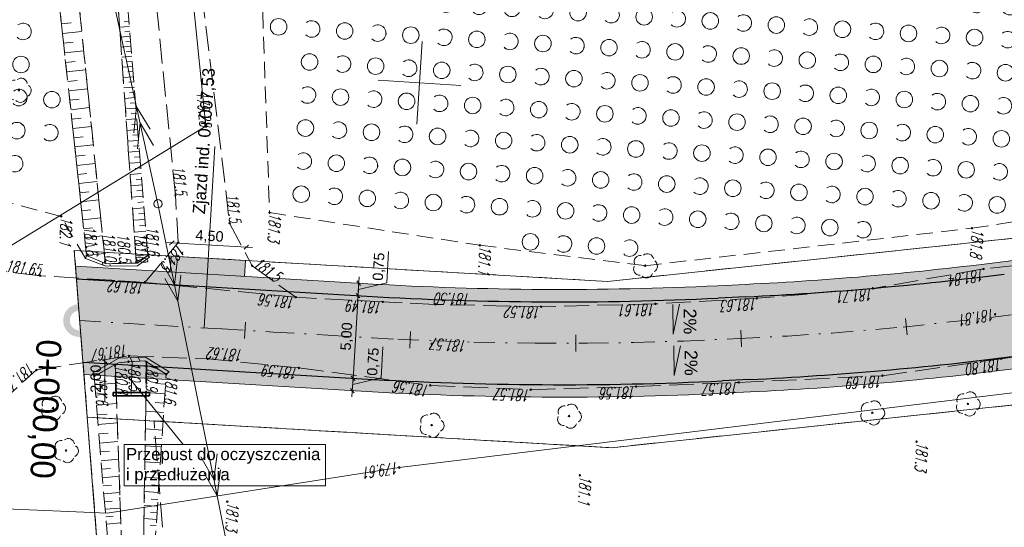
# Model space of a CAD drawing. Header units: metres. Extents: x 6615186 to 7435136, y 5685106 to 5698228.
# Tile 3 of 15: x 7414052 to 7414112, y 5685681 to 5685711. Entities that reach past the tile are written whole.
import ezdxf
from ezdxf.enums import TextEntityAlignment as Align

# ---------------------------------------------------------------- set-up
doc = ezdxf.new("R2010")
doc.units = ezdxf.units.M
for name, pattern in [('1', [0]), ('1_1', [0]), ('1_OTDN_B', [0]), ('1_OTDN_BG', [0]), ('1_OTKJ', [2, 1.5, -0.5]), ('1_OTRK', [1.75, 1.25, -0.5]), ('1_OTRKG', [1.75, 1.25, -0.5]), ('1_OTWM', [1, 0.5, -0.5]), ('1_OTZK', [1.5, 1, -0.5]), ('2_SUEP_A', [0]), ('2_SUKP', [0]), ('2_SUWP', [0]), ('3_SUEP_A', [0]), ('3_SUKP', [0]), ('3_SUWP', [0]), ('DASHDOT', [25.4, 12.7, -6.35, 0, -6.35]), ('GDE', [0]), ('GUK', [2, 1.5, -0.5])]:
    doc.linetypes.add(name, pattern=pattern)
for name, color, linetype, lineweight in [('D.O. info', 7, 'Continuous', 9), ('D.O. Kilometraż', 250, 'DASHDOT', 20), ('D.O. Kr 15x30', 1, 'Continuous', 35), ('D.O. Krawędź jezdni', 1, 'Continuous', 30), ('D.O. kresk jezdnia', 254, 'Continuous', 18), ('D.O. oś pikieta', 250, 'DASHDOT', 20), ('D.O. Pobocze', 41, 'Continuous', 15), ('EDZPD_L_0', 7, '1', 20), ('EKLPK_L_0', 92, 'GUK', 35), ('OTD_L_12', 7, 'Continuous', 18), ('OTK_L_0', 7, '1_OTKJ', 18), ('OTR_L_1', 7, '1_OTRK', 18), ('OTR_T_0', 7, 'Continuous', 18), ('OTR_T_1', 7, 'Continuous', 18), ('OTW_L_3', 7, 'Continuous', 18), ('OTZ_L_1', 7, '1_OTZK', 18), ('Podzial_sekcyjny_krzyze', 7, '1', 13), ('SUEP_L_0', 1, '3_SUEP_A', 18), ('SUP_T_2', 7, 'Continuous', 18), ('SUWP_L_0', 5, '3_SUWP', 18), ('SUWR_T_0', 5, 'Continuous', 18)]:
    doc.layers.add(name, color=color, linetype=linetype, lineweight=lineweight)
for name, color, linetype, lineweight, true_color in [('OTZ_T_0', 7, 'Continuous', 18, 0x008000), ('SUKP_L_0', 7, '3_SUKP', 18, 0x803300), ('SUKR_T_0', 7, 'Continuous', 18, 0x803300)]:
    doc.layers.add(name, color=color, linetype=linetype, lineweight=lineweight, true_color=true_color)
doc.styles.add('ARIAL', font='arial.ttf')
doc.styles.add('GeodText', font='romans.shx', dxfattribs={"width": 0.7, "oblique": 14.323945})
doc.styles.add('WOJTEK', font='arial.ttf')
doc.dimstyles.new('CDM-ME250ME', dxfattribs={"dimscale": 0.25, "dimtxt": 2.5, "dimasz": 1, "dimexe": 1.5, "dimexo": 1, "dimgap": 0.5, "dimtad": 1, "dimrnd": 0.001, "dimzin": 1, "dimtxsty": 'ARIAL', "dimblk": 'OBLIQUE', "dimcen": 2.5, "dimdle": 1.5, "dimse1": 1, "dimse2": 1, "dimclrd": 7, "dimclre": 7, "dimclrt": 7, "dimadec": 1, "dimazin": 2, "dimtfac": 1, "dimtmove": 1, "dimatfit": 3, "dimldrblk": 'DOT', "dimfxl": 2, "dimtvp": 1, "dimtolj": 1, "dimtzin": 0, "dimlwd": 13, "dimlwe": 13, "dimarcsym": 0})

# ---------------------------------------------------------------- blocks, each defined once
blk = doc.blocks.new('_OBLIQUE')
at = {"color": 0, "linetype": 'ByBlock'}
blk.add_line((-0.5, -0.5), (0.5, 0.5), dxfattribs=at)
blk = doc.blocks.new('*D264')
at = {"layer": 'D.O. info', "color": 7, "linetype": '1', "lineweight": 13}
blk.add_line((7414072.314, 5685689.462), (7414072.655, 5685695.202), dxfattribs=at)
at = {"layer": 'Defpoints', "color": 0}
for p in [(7414072.523, 5685694.834), (7414072.633, 5685694.827), (7414072.226, 5685689.843)]:
    blk.add_point(p, dxfattribs=at)
at = {"layer": 'D.O. info', "color": 7, "lineweight": 13, "xscale": 0.25, "yscale": 0.25, "zscale": 0.25}
for p, rotation in [((7414072.633, 5685694.827), 86.59271900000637), ((7414072.336, 5685689.836), 266.5927190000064)]:
    blk.add_blockref('_OBLIQUE', p, dxfattribs=dict(at, rotation=rotation))
at = {"layer": 'D.O. info', "color": 7, "insert": (7414071.985, 5685692.361), "char_height": 0.625, "attachment_point": 5, "rotation": 86.59272, "style": 'ARIAL'}
blk.add_mtext('\\A1;5,00', dxfattribs=at)
blk = doc.blocks.new('_DOT')
at = {"color": 0, "linetype": 'ByBlock'}
blk.add_line((-0.5, 0), (-1, 0), dxfattribs=at)
at = {"color": 0, "linetype": 'ByBlock', "const_width": 0.5}
blk.add_lwpolyline([(-0.25, 0, 1), (0.25, 0, 1)], format="xyb", close=True, dxfattribs=at)
blk = doc.blocks.new('*D265')
at = {"layer": 'D.O. info', "color": 7, "linetype": '1', "lineweight": 13}
for p, q in [((7414074.483, 5685697.482), (7414074.372, 5685695.607)), ((7414072.611, 5685694.453), (7414072.7, 5685695.95)), ((7414074.372, 5685695.607), (7414072.655, 5685695.202))]:
    blk.add_line(p, q, dxfattribs=at)
at = {"layer": 'Defpoints', "color": 0}
for p in [(7414072.678, 5685695.576), (7414072.732, 5685695.573), (7414072.523, 5685694.834)]:
    blk.add_point(p, dxfattribs=at)
at = {"layer": 'D.O. info', "color": 7, "lineweight": 13, "xscale": 0.25, "yscale": 0.25, "zscale": 0.25}
for p, rotation in [((7414072.678, 5685695.576), 86.59271900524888), ((7414072.633, 5685694.827), 266.5927190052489)]:
    blk.add_blockref('_OBLIQUE', p, dxfattribs=dict(at, rotation=rotation))
at = {"layer": 'D.O. info', "color": 7, "insert": (7414073.928, 5685696.574), "char_height": 0.625, "attachment_point": 5, "rotation": 86.59272, "style": 'ARIAL'}
blk.add_mtext('\\A1;0,75', dxfattribs=at)
blk = doc.blocks.new('*D266')
at = {"layer": 'D.O. info', "color": 7, "linetype": '1', "lineweight": 13}
for p, q in [((7414074.142, 5685691.742), (7414074.03, 5685689.867)), ((7414072.358, 5685690.21), (7414072.269, 5685688.713)), ((7414074.03, 5685689.867), (7414072.314, 5685689.462))]:
    blk.add_line(p, q, dxfattribs=at)
at = {"layer": 'Defpoints', "color": 0}
for p in [(7414072.336, 5685689.836), (7414072.291, 5685689.087), (7414072.291, 5685689.087)]:
    blk.add_point(p, dxfattribs=at)
at = {"layer": 'D.O. info', "color": 7, "lineweight": 13, "xscale": 0.25, "yscale": 0.25, "zscale": 0.25}
for p, rotation in [((7414072.336, 5685689.836), 86.59271900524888), ((7414072.291, 5685689.087), 266.5927190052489)]:
    blk.add_blockref('_OBLIQUE', p, dxfattribs=dict(at, rotation=rotation))
at = {"layer": 'D.O. info', "color": 7, "insert": (7414073.586, 5685690.834), "char_height": 0.625, "attachment_point": 5, "rotation": 86.59272, "style": 'ARIAL'}
blk.add_mtext('\\A1;0,75', dxfattribs=at)
blk = doc.blocks.new('*D273')
at = {"layer": 'D.O. info', "color": 7, "linetype": '1', "lineweight": 13}
blk.add_line((7414061.013, 5685698.031), (7414066.255, 5685697.728), dxfattribs=at)
at = {"layer": 'Defpoints', "color": 0}
for p in [(7414065.88, 5685697.75), (7414061.341, 5685697.208), (7414065.834, 5685696.948)]:
    blk.add_point(p, dxfattribs=at)
at = {"layer": 'D.O. info', "color": 7, "lineweight": 13, "xscale": 0.25, "yscale": 0.25, "zscale": 0.25}
for p, rotation in [((7414061.388, 5685698.009), 176.6919599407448), ((7414065.88, 5685697.75), 356.6919599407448)]:
    blk.add_blockref('_OBLIQUE', p, dxfattribs=dict(at, rotation=rotation))
at = {"layer": 'D.O. info', "color": 7, "insert": (7414063.663, 5685698.379), "char_height": 0.625, "attachment_point": 5, "rotation": 356.69196, "style": 'ARIAL'}
blk.add_mtext('\\A1;4,50', dxfattribs=at)
blk = doc.blocks.new('1_OTZK')
at = {"color": 0, "linetype": 'Continuous'}
for centre in [(-1, 1), (1, -1)]:
    blk.add_circle(centre, 0.5, dxfattribs=at)
for centre, start, end in [((1, 1), 318.59038, 221.40962), ((-1, -1), 318.70311, 221.29689)]:
    blk.add_arc(centre, 0.5, start, end, dxfattribs=at)
blk = doc.blocks.new('2_SUPS')
at = {"linetype": 'Continuous'}
blk.add_circle((0, 0), 0.0625, dxfattribs=at)
blk = doc.blocks.new('1_OTZL')
at = {"color": 0, "linetype": 'Continuous'}
blk.add_circle((0, 0), 0.045, dxfattribs=at)
for centre, start, end in [((0, 0.375), 30.14012, 149.85988), ((-0.357, 0.116), 102.14447, 221.86002), ((0.357, 0.116), 318.13998, 77.85553), ((-0.22, -0.303), 174.14818, 293.85423), ((0.22, -0.303), 246.14577, 5.85182)]:
    blk.add_arc(centre, 0.375, start, end, dxfattribs=at)
blk = doc.blocks.new('1_OTRS')
at = {"color": 0, "linetype": 'Continuous'}
blk.add_circle((0, 0), 0.045, dxfattribs=at)
blk = doc.blocks.new('1_OTRN')
at = {"color": 0, "linetype": 'Continuous'}
blk.add_circle((0, 0), 0.045, dxfattribs=at)
blk = doc.blocks.new('2_SUPP')
at = {"linetype": 'Continuous'}
blk.add_circle((0, 0), 0.25, dxfattribs=at)
blk = doc.blocks.new('300m ujazd')
at = {"layer": 'EDZPD_L_0', "color": 96, "linetype": 'GDE', "true_color": 0x008000}
for p, q in [((7414087.701, 5685395.684), (7414215.844, 5685409.323)), ((7414216.88, 5685399.378), (7414087.939, 5685385.639)), ((7414056.282, 5685387.486), (7414055.494, 5685397.546)), ((7414055.494, 5685397.546), (7414087.701, 5685395.684)), ((7414059.131, 5685351.038), (7414056.282, 5685387.486)), ((7414056.282, 5685387.486), (7414087.939, 5685385.639))]:
    blk.add_line(p, q, dxfattribs=at)
at = {"layer": 'EKLPK_L_0', "color": 96, "linetype": 'GUK', "lineweight": 15, "true_color": 0x008000}
for p, q in [((7414087.701, 5685395.684), (7414215.844, 5685409.323)), ((7414055.494, 5685397.546), (7414087.701, 5685395.684)), ((7414056.282, 5685387.486), (7414055.494, 5685397.546)), ((7414198.036, 5685397.371), (7414087.939, 5685385.639)), ((7414198.036, 5685397.371), (7414087.939, 5685385.639)), ((7414056.282, 5685387.486), (7414059.131, 5685351.038)), ((7414056.282, 5685387.486), (7414060.315, 5685387.252)), ((7414056.282, 5685387.486), (7414059.131, 5685351.038)), ((7414060.315, 5685387.252), (7414056.282, 5685387.486)), ((7414063.155, 5685350.937), (7414060.315, 5685387.252)), ((7414087.939, 5685385.639), (7414060.315, 5685387.252)), ((7414060.315, 5685387.252), (7414087.939, 5685385.639))]:
    blk.add_line(p, q, dxfattribs=at)
at = {"layer": 'OTD_L_12', "linetype": '1_OTDN_B'}
for p, q in [((7414056.166, 5685397.073), (7414056.237, 5685397.249)), ((7414056.237, 5685397.249), (7414057.418, 5685396.753)), ((7414059.304, 5685396.784), (7414059.944, 5685397.245)), ((7414059.944, 5685397.245), (7414060.038, 5685397.149)), ((7414057.418, 5685396.753), (7414059.304, 5685396.784)), ((7414057.965, 5685390.657), (7414056.698, 5685389.955)), ((7414058.173, 5685390.774), (7414057.965, 5685390.657)), ((7414058.768, 5685390.836), (7414058.173, 5685390.774)), ((7414059.753, 5685390.884), (7414058.768, 5685390.836)), ((7414059.859, 5685390.818), (7414059.753, 5685390.884)), ((7414061.045, 5685390.082), (7414059.859, 5685390.818)), ((7414056.698, 5685389.955), (7414056.601, 5685390.152)), ((7414061.234, 5685390.22), (7414061.045, 5685390.082))]:
    blk.add_line(p, q, dxfattribs=at)
at = {"layer": 'OTD_L_12', "linetype": '1_OTDN_BG'}
for p, q in [((7414057.398, 5685396.604), (7414056.166, 5685397.073)), ((7414060.038, 5685397.149), (7414059.313, 5685396.624)), ((7414059.313, 5685396.624), (7414057.398, 5685396.604)), ((7414056.601, 5685390.152), (7414058.181, 5685391.054)), ((7414058.181, 5685391.054), (7414059.797, 5685391.112)), ((7414059.797, 5685391.112), (7414061.234, 5685390.22))]:
    blk.add_line(p, q, dxfattribs=at)
at = {"layer": 'OTD_L_12', "linetype": '1_1'}
for p, q in [((7414057.221, 5685396.672), (7414057.204, 5685396.843)), ((7414057.709, 5685396.607), (7414057.632, 5685396.757)), ((7414058.861, 5685391.078), (7414058.987, 5685390.847)), ((7414059.36, 5685391.096), (7414059.483, 5685390.871))]:
    blk.add_line(p, q, dxfattribs=at)
at = {"layer": 'OTK_L_0', "linetype": '1_OTKJ'}
for p, q in [((7414061.607, 5685400.888), (7414059.44, 5685422.617)), ((7414062.01, 5685423.006), (7414064.877, 5685399.208)), ((7414061.777, 5685398.031), (7414061.607, 5685400.888)), ((7414064.877, 5685399.208), (7414066.237, 5685396.628)), ((7414130.22, 5685398.623), (7414110.423, 5685396.435)), ((7414059.761, 5685395.623), (7414061.777, 5685398.031)), ((7414053.434, 5685396.023), (7414046.763, 5685396.854)), ((7414066.237, 5685396.628), (7414068.873, 5685394.728)), ((7414110.423, 5685396.435), (7414103.746, 5685395.263)), ((7414059.761, 5685395.623), (7414053.434, 5685396.023)), ((7414068.873, 5685394.728), (7414059.761, 5685395.623)), ((7414068.873, 5685394.728), (7414059.761, 5685395.623)), ((7414103.746, 5685395.263), (7414096.734, 5685394.663)), ((7414074.126, 5685394.447), (7414068.873, 5685394.728)), ((7414096.734, 5685394.663), (7414090.591, 5685394.33)), ((7414077.293, 5685394.297), (7414074.126, 5685394.447)), ((7414083.696, 5685394.153), (7414077.293, 5685394.297)), ((7414090.591, 5685394.33), (7414083.696, 5685394.153)), ((7414111.494, 5685391.017), (7414131.642, 5685394.004)), ((7414053.215, 5685390.335), (7414058.8, 5685391.185)), ((7414058.8, 5685391.185), (7414063.548, 5685391.006)), ((7414063.548, 5685391.006), (7414069.065, 5685390.457)), ((7414104.315, 5685389.987), (7414111.494, 5685391.017)), ((7414069.065, 5685390.457), (7414077.004, 5685389.405)), ((7414050.921, 5685388.275), (7414053.215, 5685390.335)), ((7414095.632, 5685389.583), (7414104.315, 5685389.987)), ((7414077.004, 5685389.405), (7414083.07, 5685389.143)), ((7414083.07, 5685389.143), (7414089.434, 5685389.333)), ((7414089.434, 5685389.333), (7414095.632, 5685389.583))]:
    blk.add_line(p, q, dxfattribs=at)
at = {"layer": 'OTR_L_1', "linetype": '1_OTRK'}
for p, q in [((7414057.356, 5685396.887), (7414054.243, 5685427.63)), ((7414057.52, 5685421.085), (7414059.239, 5685396.869)), ((7414056.237, 5685397.249), (7414057.418, 5685396.753)), ((7414059.239, 5685396.869), (7414059.944, 5685397.245)), ((7414057.418, 5685396.753), (7414057.356, 5685396.887)), ((7414057.965, 5685390.657), (7414056.698, 5685389.955)), ((7414058.379, 5685379.268), (7414057.965, 5685390.657)), ((7414059.859, 5685390.818), (7414059.674, 5685379.307)), ((7414061.045, 5685390.082), (7414059.859, 5685390.818))]:
    blk.add_line(p, q, dxfattribs=at)
at = {"layer": 'OTR_L_1', "linetype": '1_OTRKG'}
for p, q in [((7414059.944, 5685397.245), (7414058.015, 5685421.154)), ((7414054.009, 5685417.778), (7414056.237, 5685397.249)), ((7414056.698, 5685389.955), (7414057.575, 5685379.238)), ((7414060.339, 5685379.365), (7414061.045, 5685390.082))]:
    blk.add_line(p, q, dxfattribs=at)
at = {"layer": 'OTR_L_1', "linetype": '1_1'}
for p, q in [((7414054.719, 5685411.23), (7414055.305, 5685411.293)), ((7414058.804, 5685411.378), (7414058.508, 5685411.354)), ((7414054.783, 5685410.646), (7414055.95, 5685410.773)), ((7414058.828, 5685411.082), (7414058.233, 5685411.034)), ((7414058.852, 5685410.785), (7414058.553, 5685410.761)), ((7414054.846, 5685410.065), (7414055.427, 5685410.128)), ((7414058.876, 5685410.486), (7414058.276, 5685410.438)), ((7414058.9, 5685410.186), (7414058.599, 5685410.162)), ((7414054.909, 5685409.485), (7414056.068, 5685409.611)), ((7414058.924, 5685409.885), (7414058.318, 5685409.836)), ((7414058.949, 5685409.582), (7414058.644, 5685409.557)), ((7414054.971, 5685408.908), (7414055.549, 5685408.971)), ((7414058.973, 5685409.277), (7414058.362, 5685409.228)), ((7414058.998, 5685408.971), (7414058.691, 5685408.947)), ((7414055.034, 5685408.333), (7414056.184, 5685408.457)), ((7414059.023, 5685408.664), (7414058.405, 5685408.614)), ((7414059.048, 5685408.355), (7414058.737, 5685408.33)), ((7414055.096, 5685407.759), (7414055.669, 5685407.822)), ((7414059.073, 5685408.045), (7414058.449, 5685407.995)), ((7414059.098, 5685407.733), (7414058.785, 5685407.708)), ((7414055.158, 5685407.188), (7414056.3, 5685407.312)), ((7414059.123, 5685407.42), (7414058.494, 5685407.369)), ((7414059.149, 5685407.105), (7414058.832, 5685407.079)), ((7414055.22, 5685406.619), (7414055.789, 5685406.681)), ((7414059.174, 5685406.789), (7414058.538, 5685406.737)), ((7414059.2, 5685406.471), (7414058.88, 5685406.445)), ((7414055.281, 5685406.052), (7414056.416, 5685406.175)), ((7414059.226, 5685406.151), (7414058.584, 5685406.1)), ((7414055.343, 5685405.487), (7414055.908, 5685405.548)), ((7414059.277, 5685405.508), (7414058.629, 5685405.456)), ((7414059.251, 5685405.83), (7414058.929, 5685405.804)), ((7414055.404, 5685404.924), (7414056.53, 5685405.046)), ((7414059.33, 5685404.858), (7414058.675, 5685404.805)), ((7414059.304, 5685405.184), (7414058.978, 5685405.158)), ((7414055.465, 5685404.363), (7414056.026, 5685404.423)), ((7414059.383, 5685404.202), (7414058.722, 5685404.149)), ((7414059.356, 5685404.531), (7414059.027, 5685404.505)), ((7414055.525, 5685403.804), (7414056.643, 5685403.925)), ((7414059.436, 5685403.54), (7414058.769, 5685403.486)), ((7414059.409, 5685403.872), (7414059.077, 5685403.845)), ((7414055.586, 5685403.246), (7414056.143, 5685403.307)), ((7414059.463, 5685403.207), (7414059.128, 5685403.18)), ((7414055.646, 5685402.691), (7414056.756, 5685402.812)), ((7414059.49, 5685402.872), (7414058.817, 5685402.817)), ((7414059.517, 5685402.535), (7414059.179, 5685402.507)), ((7414055.706, 5685402.138), (7414056.259, 5685402.198)), ((7414055.766, 5685401.587), (7414056.868, 5685401.707)), ((7414059.545, 5685402.196), (7414058.865, 5685402.142)), ((7414059.572, 5685401.856), (7414059.23, 5685401.829)), ((7414055.825, 5685401.038), (7414056.375, 5685401.098)), ((7414059.599, 5685401.515), (7414058.913, 5685401.459)), ((7414059.627, 5685401.172), (7414059.282, 5685401.144)), ((7414055.885, 5685400.491), (7414056.979, 5685400.61)), ((7414059.655, 5685400.827), (7414058.962, 5685400.771)), ((7414055.944, 5685399.946), (7414056.489, 5685400.005)), ((7414059.711, 5685400.132), (7414059.011, 5685400.075)), ((7414059.683, 5685400.48), (7414059.335, 5685400.452)), ((7414056.003, 5685399.402), (7414057.09, 5685399.52)), ((7414059.768, 5685399.43), (7414059.061, 5685399.373)), ((7414059.739, 5685399.782), (7414059.388, 5685399.754)), ((7414056.062, 5685398.861), (7414056.603, 5685398.92)), ((7414059.825, 5685398.722), (7414059.111, 5685398.664)), ((7414059.796, 5685399.077), (7414059.441, 5685399.048)), ((7414056.12, 5685398.322), (7414057.199, 5685398.439)), ((7414059.854, 5685398.365), (7414059.495, 5685398.336)), ((7414056.179, 5685397.784), (7414056.716, 5685397.842)), ((7414059.882, 5685398.007), (7414059.162, 5685397.949)), ((7414059.911, 5685397.647), (7414059.55, 5685397.618)), ((7414056.237, 5685397.249), (7414057.308, 5685397.365)), ((7414059.941, 5685397.285), (7414059.213, 5685397.226)), ((7414061.045, 5685390.082), (7414059.848, 5685390.16)), ((7414056.741, 5685389.433), (7414058.006, 5685389.537)), ((7414061.006, 5685389.483), (7414060.422, 5685389.522)), ((7414056.792, 5685388.815), (7414057.41, 5685388.865)), ((7414060.967, 5685388.9), (7414059.829, 5685388.975)), ((7414056.841, 5685388.21), (7414058.05, 5685388.309)), ((7414060.93, 5685388.331), (7414060.375, 5685388.368)), ((7414056.89, 5685387.619), (7414057.481, 5685387.667)), ((7414060.893, 5685387.776), (7414059.811, 5685387.848)), ((7414056.937, 5685387.041), (7414058.093, 5685387.136)), ((7414060.857, 5685387.235), (7414060.33, 5685387.27)), ((7414056.983, 5685386.476), (7414057.548, 5685386.522)), ((7414060.823, 5685386.708), (7414059.794, 5685386.776)), ((7414060.789, 5685386.193), (7414060.287, 5685386.227)), ((7414057.028, 5685385.923), (7414058.134, 5685386.013)), ((7414060.756, 5685385.692), (7414059.778, 5685385.756)), ((7414057.073, 5685385.383), (7414057.613, 5685385.427)), ((7414060.724, 5685385.203), (7414060.247, 5685385.234)), ((7414057.116, 5685384.854), (7414058.173, 5685384.941)), ((7414060.692, 5685384.726), (7414059.762, 5685384.787)), ((7414057.158, 5685384.337), (7414057.675, 5685384.38)), ((7414057.199, 5685383.832), (7414058.21, 5685383.915)), ((7414060.632, 5685383.807), (7414059.747, 5685383.866)), ((7414060.661, 5685384.261), (7414060.208, 5685384.291)), ((7414057.24, 5685383.338), (7414057.734, 5685383.378)), ((7414060.602, 5685383.365), (7414060.171, 5685383.394)), ((7414057.279, 5685382.855), (7414058.246, 5685382.934)), ((7414060.574, 5685382.934), (7414059.733, 5685382.989)), ((7414057.318, 5685382.383), (7414057.79, 5685382.421)), ((7414060.519, 5685382.104), (7414059.72, 5685382.156)), ((7414060.546, 5685382.514), (7414060.136, 5685382.541)), ((7414057.356, 5685381.921), (7414058.28, 5685381.996)), ((7414057.393, 5685381.469), (7414057.845, 5685381.506)), ((7414060.493, 5685381.704), (7414060.103, 5685381.729)), ((7414057.429, 5685381.027), (7414058.312, 5685381.1)), ((7414060.467, 5685381.314), (7414059.707, 5685381.364)), ((7414060.442, 5685380.934), (7414060.072, 5685380.958))]:
    blk.add_line(p, q, dxfattribs=at)
at = {"layer": 'OTW_L_3', "linetype": '1_OTWM'}
for p, q in [((7414057.356, 5685396.887), (7414054.243, 5685427.63)), ((7414057.52, 5685421.085), (7414059.239, 5685396.869)), ((7414057.418, 5685396.753), (7414057.356, 5685396.887)), ((7414059.304, 5685396.784), (7414057.418, 5685396.753)), ((7414059.239, 5685396.869), (7414059.304, 5685396.784)), ((7414057.965, 5685390.657), (7414058.173, 5685390.774)), ((7414057.965, 5685390.657), (7414058.379, 5685379.268)), ((7414058.173, 5685390.774), (7414058.768, 5685390.836)), ((7414058.768, 5685390.836), (7414059.753, 5685390.884)), ((7414059.674, 5685379.307), (7414059.859, 5685390.818)), ((7414059.753, 5685390.884), (7414059.859, 5685390.818))]:
    blk.add_line(p, q, dxfattribs=at)
at = {"layer": 'OTZ_L_1', "linetype": '1_OTZK'}
for p, q in [((7414054.009, 5685417.778), (7414056.237, 5685397.249)), ((7414066.726, 5685416.446), (7414067.292, 5685399.838)), ((7414054.702, 5685399.61), (7414042.965, 5685402.725)), ((7414109.726, 5685398.894), (7414129.971, 5685401.985)), ((7414056.166, 5685397.073), (7414054.702, 5685399.61)), ((7414067.292, 5685399.838), (7414079.993, 5685397.864)), ((7414089.975, 5685396.633), (7414109.726, 5685398.894)), ((7414079.993, 5685397.864), (7414089.975, 5685396.633)), ((7414056.237, 5685397.249), (7414056.166, 5685397.073))]:
    blk.add_line(p, q, dxfattribs=at)
at = {"layer": 'Podzial_sekcyjny_krzyze'}
for p, q in [((7414076.51, 5685410.168), (7414076.196, 5685405.178)), ((7414073.858, 5685407.83), (7414078.848, 5685407.515))]:
    blk.add_line(p, q, dxfattribs=at)
at = {"layer": 'SUEP_L_0', "linetype": '2_SUEP_A'}
for p, q in [((7414059.261, 5685406.232), (7414056.678, 5685417.951)), ((7414059.095, 5685404.66), (7414059.261, 5685406.232)), ((7414060.552, 5685400.373), (7414059.261, 5685406.232)), ((7414059.261, 5685406.232), (7414060.072, 5685404.875)), ((7414059.31, 5685403.683), (7414059.476, 5685405.256)), ((7414059.476, 5685405.256), (7414060.287, 5685403.899)), ((7414060.552, 5685400.373), (7414061.744, 5685394.493)), ((7414061.737, 5685397.042), (7414061.545, 5685395.473)), ((7414061.545, 5685395.473), (7414060.757, 5685396.843)), ((7414061.744, 5685394.493), (7414060.956, 5685395.863)), ((7414061.936, 5685396.062), (7414061.744, 5685394.493)), ((7414061.744, 5685394.493), (7414064.128, 5685382.732)), ((7414063.929, 5685383.712), (7414063.141, 5685385.083)), ((7414064.121, 5685385.281), (7414063.929, 5685383.712)), ((7414064.128, 5685382.732), (7414063.34, 5685384.103)), ((7414064.32, 5685384.301), (7414064.128, 5685382.732)), ((7414064.128, 5685382.732), (7414066.512, 5685370.971))]:
    blk.add_line(p, q, dxfattribs=at)
at = {"layer": 'SUKP_L_0', "linetype": '2_SUKP'}
for p, q in [((7414060.846, 5685431.06), (7414063.432, 5685405.051)), ((7414063.432, 5685405.051), (7414049.956, 5685396.803))]:
    blk.add_line(p, q, dxfattribs=at)
at = {"layer": 'SUWP_L_0', "linetype": '2_SUWP'}
for p, q in [((7414075.122, 5685384.45), (7414164.161, 5685395.288)), ((7414057.486, 5685381.697), (7414075.122, 5685384.45)), ((7414042.364, 5685382.305), (7414057.486, 5685381.697))]:
    blk.add_line(p, q, dxfattribs=at)
at = {"layer": 'OTR_T_0', "rotation": 266.3900317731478}
for p in [(7414110.423, 5685396.435), (7414053.434, 5685396.023), (7414059.761, 5685395.623), (7414103.746, 5685395.263), (7414068.873, 5685394.728), (7414096.734, 5685394.663), (7414074.126, 5685394.447), (7414077.293, 5685394.297), (7414083.696, 5685394.153), (7414090.591, 5685394.33), (7414111.122, 5685393.696), (7414077.082, 5685391.915), (7414058.8, 5685391.185), (7414063.548, 5685391.006), (7414111.494, 5685391.017), (7414069.065, 5685390.457), (7414053.215, 5685390.335), (7414104.315, 5685389.987), (7414077.004, 5685389.405), (7414089.434, 5685389.333), (7414095.632, 5685389.583), (7414083.07, 5685389.143)]:
    blk.add_blockref('1_OTRS', p, dxfattribs=at)
at = {"layer": 'OTR_T_1', "rotation": 266.3900317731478}
for p in [(7414061.607, 5685400.888), (7414054.702, 5685399.61), (7414067.292, 5685399.838), (7414064.877, 5685399.208), (7414109.726, 5685398.894), (7414061.777, 5685398.031), (7414079.993, 5685397.864), (7414056.237, 5685397.249), (7414057.356, 5685396.887), (7414059.944, 5685397.245), (7414058.233, 5685396.802), (7414059.239, 5685396.869), (7414066.237, 5685396.628), (7414057.965, 5685390.657), (7414058.768, 5685390.836), (7414059.859, 5685390.818), (7414056.698, 5685389.955), (7414061.045, 5685390.082), (7414106.379, 5685386.009), (7414086.04, 5685383.976), (7414064.738, 5685382.384)]:
    blk.add_blockref('1_OTRN', p, dxfattribs=at)
at = {"layer": 'OTZ_L_1', "rotation": 266.3900317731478}
for p in [(7414086.99, 5685412.853), (7414090.982, 5685412.601), (7414094.974, 5685412.349), (7414098.966, 5685412.098), (7414051.466, 5685411.838), (7414068.9, 5685411.99), (7414072.892, 5685411.739), (7414076.884, 5685411.487), (7414102.959, 5685411.846), (7414106.951, 5685411.594), (7414080.876, 5685411.235), (7414084.868, 5685410.983), (7414110.943, 5685411.342), (7414088.86, 5685410.731), (7414092.852, 5685410.479), (7414096.845, 5685410.227), (7414070.77, 5685409.868), (7414100.837, 5685409.976), (7414104.829, 5685409.724), (7414074.762, 5685409.617), (7414078.754, 5685409.365), (7414082.746, 5685409.113), (7414108.821, 5685409.472), (7414112.813, 5685409.22), (7414086.738, 5685408.861), (7414090.73, 5685408.609), (7414051.214, 5685407.846), (7414094.723, 5685408.357), (7414098.715, 5685408.105), (7414102.707, 5685407.854), (7414072.64, 5685407.747), (7414076.632, 5685407.495), (7414080.624, 5685407.243), (7414106.699, 5685407.602), (7414110.691, 5685407.35), (7414084.616, 5685406.991), (7414088.609, 5685406.739), (7414092.601, 5685406.487), (7414096.593, 5685406.235), (7414053.084, 5685405.724), (7414070.518, 5685405.876), (7414074.51, 5685405.625), (7414100.585, 5685405.984), (7414104.577, 5685405.732), (7414108.569, 5685405.48), (7414078.502, 5685405.373), (7414082.494, 5685405.121), (7414086.487, 5685404.869), (7414112.561, 5685405.228), (7414090.479, 5685404.617), (7414094.471, 5685404.365), (7414050.962, 5685403.854), (7414072.388, 5685403.754), (7414098.463, 5685404.113), (7414102.455, 5685403.862), (7414076.38, 5685403.503), (7414080.373, 5685403.251), (7414106.447, 5685403.61), (7414110.439, 5685403.358), (7414084.365, 5685402.999), (7414088.357, 5685402.747), (7414092.349, 5685402.495), (7414096.341, 5685402.243), (7414100.333, 5685401.991), (7414070.266, 5685401.884), (7414074.259, 5685401.632), (7414078.251, 5685401.381), (7414104.325, 5685401.74), (7414108.317, 5685401.488), (7414082.243, 5685401.129), (7414086.235, 5685400.877), (7414112.309, 5685401.236), (7414090.227, 5685400.625), (7414094.219, 5685400.373), (7414098.211, 5685400.121), (7414102.203, 5685399.869), (7414084.113, 5685399.007), (7414088.105, 5685398.755)]:
    blk.add_blockref('1_OTZK', p, dxfattribs=at)
at = {"layer": 'OTZ_T_0', "rotation": 266.3900317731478}
for p in [(7414052.145, 5685407.232), (7414089.975, 5685396.633), (7414054.213, 5685388.038), (7414109.478, 5685388.288), (7414085.384, 5685387.554), (7414103.703, 5685387.751), (7414077.083, 5685387.006), (7414054.993, 5685385.473)]:
    blk.add_blockref('1_OTZL', p, dxfattribs=at)
at = {"layer": 'SUKR_T_0', "rotation": 266.3900317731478}
blk.add_blockref('2_SUPS', (7414063.432, 5685405.051), dxfattribs=at)
at = {"layer": 'SUP_T_2', "rotation": 266.3900317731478}
blk.add_blockref('2_SUPP', (7414060.552, 5685400.373), dxfattribs=at)
at = {"layer": 'SUWR_T_0', "rotation": 266.3900317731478}
blk.add_blockref('2_SUPS', (7414075.122, 5685384.45), dxfattribs=at)
at = {"layer": 'OTR_T_0', "lineweight": 9, "style": 'GeodText', "oblique": 14.32394, "width": 0.65}
blk.add_text('181.65', height=0.7, rotation=352.89344, dxfattribs=at).set_placement((7414053.434, 5685396.023), align=Align.RIGHT)
for s, rotation, p in [('181.84', 549.9548, (7414110.423, 5685396.435)), ('181.62', 536.39003, (7414059.761, 5685395.623)), ('181.71', 544.88859, (7414103.746, 5685395.263)), ('181.56', 534.38706, (7414068.873, 5685394.728)), ('181.49', 536.93465, (7414074.126, 5685394.447)), ('181.63', 543.11075, (7414096.734, 5685394.663)), ('181.52', 538.71639, (7414083.696, 5685394.153)), ('181.61', 541.46412, (7414090.591, 5685394.33)), ('181.80', 548.16476, (7414111.494, 5685391.017)), ('181.59', 534.32249, (7414069.065, 5685390.457)), ('181.69', 542.66471, (7414104.315, 5685389.987)), ('181.56', 532.45223, (7414077.004, 5685389.405)), ('181.57', 537.73205, (7414083.07, 5685389.143)), ('181.56', 541.70666, (7414089.434, 5685389.333)), ('181.57', 542.31202, (7414095.632, 5685389.583))]:
    blk.add_text(s, height=0.7, rotation=rotation, dxfattribs=at).set_placement(p)
for s, rotation, p in [('181.50', 538.71639, (7414077.293, 5685394.297)), ('181.62', 536.00603, (7414063.548, 5685391.006))]:
    blk.add_text(s, height=0.7, rotation=rotation, dxfattribs=at).set_placement(p, align=Align.TOP_RIGHT)
blk.add_text('181.81', height=0.7, rotation=549.95065, dxfattribs=at).set_placement((7414111.122, 5685393.696), align=Align.MIDDLE_LEFT)
blk.add_text('181.57', height=0.7, rotation=535.99873, dxfattribs=at).set_placement((7414077.082, 5685391.915), align=Align.MIDDLE_RIGHT)
for s, rotation, p in [('181.67', 548.17964, (7414058.8, 5685391.185)), ('181.76', 581.91566, (7414053.215, 5685390.335))]:
    blk.add_text(s, height=0.7, rotation=rotation, dxfattribs=at).set_placement(p, align=Align.TOP_LEFT)
at = {"layer": 'OTR_T_1', "lineweight": 9, "style": 'GeodText', "oblique": 14.32394, "width": 0.65}
for s, rotation, p in [('181.5', 275.69277, (7414061.607, 5685400.888)), ('181.5', 276.87018, (7414064.877, 5685399.208)), ('181.6', 275.25359, (7414056.237, 5685397.249)), ('181.6', 273.12169, (7414059.944, 5685397.245)), ('181.0', 274.98661, (7414057.356, 5685396.887)), ('180.5', 274.95792, (7414058.233, 5685396.802)), ('181.0', 273.99596, (7414059.239, 5685396.869))]:
    blk.add_text(s, height=0.7, rotation=rotation, dxfattribs=at).set_placement(p, align=Align.RIGHT)
for s, rotation, p in [('182.1', 266.39003, (7414054.702, 5685399.61)), ('181.3', 266.39003, (7414067.292, 5685399.838)), ('181.8', 266.39003, (7414109.726, 5685398.894)), ('181.5', 590.06753, (7414061.777, 5685398.031)), ('181.1', 266.39003, (7414079.993, 5685397.864)), ('181.5', 324.2164, (7414066.237, 5685396.628)), ('180.8', 272.18975, (7414057.965, 5685390.657)), ('180.5', 270.85628, (7414058.768, 5685390.836)), ('180.9', 269.02454, (7414059.859, 5685390.818)), ('181.6', 274.64425, (7414056.698, 5685389.955)), ('181.6', 266.39003, (7414061.045, 5685390.082)), ('181.3', 266.39003, (7414106.379, 5685386.009)), ('181.1', 266.39003, (7414086.04, 5685383.976)), ('181.3', 266.39003, (7414064.738, 5685382.384))]:
    blk.add_text(s, height=0.7, rotation=rotation, dxfattribs=at).set_placement(p)
at = {"layer": 'SUKR_T_0', "lineweight": 9, "style": 'GeodText', "oblique": 14.32394, "width": 0.65}
blk.add_text('179.28', height=0.7, rotation=275.68004, dxfattribs=at).set_placement((7414063.432, 5685405.051), align=Align.MIDDLE_RIGHT)
at = {"layer": 'SUWR_T_0', "lineweight": 9, "style": 'GeodText', "oblique": 14.32394, "width": 0.65}
blk.add_text('179.61', height=0.7, rotation=548.87331, dxfattribs=at).set_placement((7414075.122, 5685384.45), align=Align.MIDDLE_LEFT)
blk = doc.blocks.new('*D305')
at = {"layer": 'D.O. Kr 15x30', "color": 7, "linetype": '1', "lineweight": 13}
blk.add_line((7414057.347, 5685691.219), (7414057.347, 5685688.393), dxfattribs=at)
at = {"layer": 'Defpoints', "color": 0, "lineweight": 5}
for p in [(7414057.347, 5685690.844), (7414057.347, 5685688.768), (7414057.362, 5685688.768)]:
    blk.add_point(p, dxfattribs=at)
at = {"layer": 'D.O. Kr 15x30', "color": 7, "lineweight": 13, "xscale": 0.25, "yscale": 0.25, "zscale": 0.25}
for p, rotation in [((7414057.347, 5685690.844), 90), ((7414057.347, 5685688.768), 270)]:
    blk.add_blockref('_OBLIQUE', p, dxfattribs=dict(at, rotation=rotation))
at = {"layer": 'D.O. Kr 15x30', "color": 7, "lineweight": 5, "insert": (7414056.846, 5685689.806), "char_height": 0.625, "attachment_point": 5, "rotation": 90, "style": 'ARIAL'}
blk.add_mtext('\\A1;2,00', dxfattribs=at)

msp = doc.modelspace()

# ---------------------------------------------------------------- hatches: boundary and pattern name
at = {"layer": 'D.O. info'}
h = msp.add_hatch(color=256, dxfattribs=at)
h.dxf.hatch_style = 1
h.paths.add_polyline_path([(7414091.675, 5685692.498), (7414091.652, 5685694.297), (7414092.054, 5685694.303), (7414091.675, 5685692.498)])
h = msp.add_hatch(color=256, dxfattribs=at)
h.dxf.hatch_style = 1
h.paths.add_polyline_path([(7414091.74, 5685689.996), (7414091.717, 5685691.796), (7414092.118, 5685691.801), (7414091.74, 5685689.996)])
at = {"layer": 'D.O. kresk jezdnia', "lineweight": 5, "ltscale": 0.3, "transparency": 33554572}
h = msp.add_hatch(color=256, dxfattribs=at)
h.dxf.hatch_style = 2
h.paths.add_polyline_path([(7414055.628, 5685695.84), (7414073.177, 5685694.795, 0.026885), (7414094.4, 5685694.674), (7414096.074, 5685694.754, 0.019838), (7414111.679, 5685696.126), (7414153.133, 5685701.436, -0.007863), (7414184.465, 5685704.949), (7414340.349, 5685719.95, -0.024539), (7414344.513, 5685720.145, 0.373047), (7414352.447, 5685726.991), (7414351.007, 5685717.108), (7414350.184, 5685717.227, 0.06021), (7414340.588, 5685717.461), (7414184.704, 5685702.46, 0.007863), (7414153.45, 5685698.956), (7414111.996, 5685693.647, -0.019838), (7414096.194, 5685692.257), (7414094.52, 5685692.177, -0.026885), (7414073.028, 5685692.299), (7414055.825, 5685693.324)])
h.paths.add_polyline_path([(7414182.359, 5685699.72), (7414182.518, 5685702.248, -0.000549), (7414184.704, 5685702.46), (7414340.588, 5685717.461, -0.06021), (7414350.184, 5685717.227), (7414351.007, 5685717.108), (7414349.887, 5685709.422, 0.452311), (7414345.019, 5685715.14, 0.027987), (7414340.828, 5685714.973), (7414184.944, 5685699.972, 0.000651)])
h.paths.add_polyline_path([(7414055.825, 5685693.324), (7414056.022, 5685690.807), (7414072.879, 5685689.804, 0.026885), (7414094.64, 5685689.679), (7414096.314, 5685689.76, 0.019838), (7414112.314, 5685691.167), (7414153.768, 5685696.476, -0.007212), (7414182.359, 5685699.72), (7414182.518, 5685702.248, 0.007314), (7414153.45, 5685698.956), (7414111.996, 5685693.647, -0.019838), (7414096.194, 5685692.257), (7414094.52, 5685692.177, -0.026885), (7414073.028, 5685692.299)])
at = {"layer": 'D.O. oś pikieta', "ltscale": 0.3}
h = msp.add_hatch(color=0, dxfattribs=at)
h.dxf.hatch_style = 1
h.paths.add_polyline_path([(7414054.827, 5685693.255), (7414055.226, 5685693.282, 0.417201), (7414055.872, 5685692.725), (7414055.904, 5685692.327, -0.417201)])
h.paths.add_polyline_path([(7414054.827, 5685693.255, -0.411232), (7414055.746, 5685694.32), (7414055.778, 5685693.922, 0.411232), (7414055.226, 5685693.282)])
h = msp.add_hatch(color=0, dxfattribs=at)
h.dxf.hatch_style = 1
h.paths.add_polyline_path([(7414055.778, 5685693.922, -0.414214), (7414056.423, 5685693.371, -0.414214), (7414055.872, 5685692.725), (7414055.825, 5685693.324)])
at = {"layer": 'D.O. Pobocze', "lineweight": 5, "ltscale": 0.3, "transparency": 33554572}
h = msp.add_hatch(color=256, dxfattribs=at)
h.dxf.hatch_style = 2
h.paths.add_polyline_path([(7414055.569, 5685696.595), (7414073.221, 5685695.544, 0.026885), (7414094.364, 5685695.423), (7414096.037, 5685695.503, 0.019838), (7414111.584, 5685696.87), (7414153.037, 5685702.18, -0.007863), (7414184.393, 5685705.696), (7414340.277, 5685720.696, -0.024539), (7414344.515, 5685720.895, 0.37309), (7414351.705, 5685727.1), (7414352.447, 5685726.992, -0.37309), (7414344.513, 5685720.145, 0.024539), (7414340.349, 5685719.95), (7414184.465, 5685704.949, 0.007863), (7414153.133, 5685701.436), (7414111.679, 5685696.126, -0.019838), (7414096.074, 5685694.754), (7414094.4, 5685694.674, -0.026885), (7414073.177, 5685694.795), (7414055.628, 5685695.84)])
h.paths.add_polyline_path([(7414182.311, 5685698.961), (7414182.359, 5685699.72, -0.000651), (7414184.944, 5685699.972), (7414340.828, 5685714.973, -0.027987), (7414345.019, 5685715.14, -0.452311), (7414349.887, 5685709.422), (7414349.145, 5685709.53, 0.452311), (7414345.007, 5685714.39, 0.027987), (7414340.9, 5685714.226), (7414185.016, 5685699.225, 0.000682)])
h.paths.add_polyline_path([(7414056.022, 5685690.807), (7414056.081, 5685690.053), (7414072.835, 5685689.055, 0.026885), (7414094.676, 5685688.93), (7414096.35, 5685689.011, 0.019838), (7414112.409, 5685690.423), (7414153.863, 5685695.732, -0.007181), (7414182.311, 5685698.961), (7414182.359, 5685699.72, 0.007212), (7414153.768, 5685696.476), (7414112.314, 5685691.167, -0.019838), (7414096.314, 5685689.76), (7414094.64, 5685689.679, -0.026885), (7414072.879, 5685689.804)])
h = msp.add_hatch(color=256, dxfattribs=at)
h.dxf.hatch_style = 2
h.paths.add_polyline_path([(7414191.021, 5685699.803), (7414191.324, 5685696.655), (7414193.561, 5685696.893), (7414193.26, 5685700.019)])
h.paths.add_polyline_path([(7414193.26, 5685700.019), (7414193.561, 5685696.893), (7414195.798, 5685697.132), (7414195.5, 5685700.234)])
h.paths.add_polyline_path([(7414270.654, 5685707.466), (7414270.894, 5685704.969), (7414273.133, 5685705.197), (7414272.894, 5685707.682)])
h.paths.add_polyline_path([(7414272.894, 5685707.682), (7414273.133, 5685705.197), (7414275.371, 5685705.424), (7414275.133, 5685707.897)])
h.paths.add_polyline_path([(7414063.531, 5685696.121), (7414065.777, 5685695.987), (7414065.834, 5685696.948), (7414063.588, 5685697.078)])
h.paths.add_polyline_path([(7414061.285, 5685696.254), (7414063.531, 5685696.121), (7414063.588, 5685697.078), (7414061.341, 5685697.208)])

# ---------------------------------------------------------------- linework, layer by layer
at = {"layer": 'D.O. info'}
for p, q in [((7414063.989, 5685703.822), (7414063.338, 5685692.876)), ((7414055.569, 5685696.595), (7414056.081, 5685690.053)), ((7414091.675, 5685692.498), (7414091.652, 5685694.297)), ((7414092.054, 5685694.303), (7414091.675, 5685692.498)), ((7414091.74, 5685689.996), (7414091.717, 5685691.796)), ((7414092.118, 5685691.801), (7414091.74, 5685689.996)), ((7414058.987, 5685690.847), (7414058.932, 5685688.848)), ((7414058.987, 5685690.847), (7414058.932, 5685688.848))]:
    msp.add_line(p, q, dxfattribs=at)
at = {"layer": 'D.O. info', "color": 2}
msp.add_line((7414057.965, 5685690.657), (7414059.855, 5685690.579), dxfattribs=at)
msp.add_line((7414057.965, 5685690.657), (7414059.855, 5685690.579), dxfattribs=at)
at = {"layer": 'D.O. info', "color": 0}
msp.add_line((7414058.796, 5685689.891), (7414062.068, 5685685.84), dxfattribs=at)
at = {"layer": 'D.O. info'}
msp.add_lwpolyline([(7414058.501, 5685685.84), (7414070.673, 5685685.84), (7414070.673, 5685683.345), (7414058.501, 5685683.345)], close=True, dxfattribs=at)
at = {"layer": 'D.O. info', "color": 2}
for p in [(7414065.807, 5685692.729), (7414105.756, 5685692.949), (7414075.791, 5685692.157), (7414095.782, 5685692.238), (7414085.787, 5685691.952)]:
    msp.add_point(p, dxfattribs=at)
at = {"layer": 'D.O. Kilometraż', "color": 0}
for p, q in [((7414065.837, 5685693.228), (7414065.777, 5685692.23)), ((7414105.702, 5685693.446), (7414105.81, 5685692.452)), ((7414075.812, 5685692.656), (7414075.769, 5685691.657)), ((7414095.756, 5685692.737), (7414095.809, 5685691.739)), ((7414085.787, 5685692.452), (7414085.787, 5685691.452))]:
    msp.add_line(p, q, dxfattribs=at)
at = {"layer": 'D.O. Kilometraż', "color": 0, "ltscale": 0.1}
msp.add_lwpolyline([(7414055.825, 5685693.324), (7414060.498, 5685693.045), (7414064.426, 5685692.811), (7414067.506, 5685692.628), (7414070.815, 5685692.431), (7414073.515, 5685692.271), (7414075.046, 5685692.189), (7414077.355, 5685692.089), (7414079.64, 5685692.015), (7414083.339, 5685691.952), (7414086.49, 5685691.952), (7414089.289, 5685691.994), (7414092.289, 5685692.082), (7414095.633, 5685692.23), (7414098.582, 5685692.386), (7414101.286, 5685692.567), (7414105.577, 5685692.93), (7414110.836, 5685693.502), (7414115.432, 5685694.087)], dxfattribs=at)
at = {"layer": 'D.O. Kilometraż', "color": 0}
msp.add_point((7414065.807, 5685692.729), dxfattribs=at)
at = {"layer": 'D.O. Kr 15x30', "color": 3, "linetype": '1_OTRKG', "lineweight": 35}
for p, q in [((7414059.859, 5685690.818), (7414059.826, 5685688.768)), ((7414058.034, 5685688.768), (7414057.965, 5685690.657)), ((7414059.827, 5685688.768), (7414058.032, 5685688.768)), ((7414060.036, 5685688.768), (7414060.036, 5685688.968))]:
    msp.add_line(p, q, dxfattribs=at)
at = {"layer": 'D.O. Kr 15x30', "color": 3, "lineweight": 35}
for p, q in [((7414058.034, 5685688.968), (7414057.834, 5685688.968)), ((7414057.834, 5685688.968), (7414057.834, 5685688.768)), ((7414057.834, 5685688.768), (7414059.836, 5685688.768)), ((7414058.026, 5685688.968), (7414059.827, 5685688.968)), ((7414060.036, 5685688.968), (7414059.827, 5685688.968)), ((7414059.836, 5685688.768), (7414060.036, 5685688.768))]:
    msp.add_line(p, q, dxfattribs=at)
at = {"layer": 'D.O. Krawędź jezdni', "color": 0}
for p, q in [((7414055.628, 5685695.84), (7414073.177, 5685694.795)), ((7414096.074, 5685694.754), (7414094.4, 5685694.674)), ((7414056.022, 5685690.807), (7414072.879, 5685689.804)), ((7414096.314, 5685689.76), (7414094.64, 5685689.679))]:
    msp.add_line(p, q, dxfattribs=at)
for centre, radius, start, end in [((7414086.588, 5685892.026), 197.5, 272.75276, 277.29862), ((7414084.915, 5685891.946), 197.5, 266.59272, 272.75276), ((7414086.588, 5685892.026), 202.5, 272.75276, 277.29862), ((7414084.915, 5685891.946), 202.5, 266.59272, 272.75276)]:
    msp.add_arc(centre, radius, start, end, dxfattribs=at)
at = {"layer": 'D.O. Pobocze', "lineweight": 5, "ltscale": 0.3, "transparency": 33554572}
for p, q in [((7414153.037, 5685702.18), (7414111.584, 5685696.87)), ((7414061.341, 5685697.208), (7414061.285, 5685696.254)), ((7414061.341, 5685697.208), (7414065.834, 5685696.948)), ((7414065.834, 5685696.948), (7414065.777, 5685695.987)), ((7414055.569, 5685696.595), (7414073.221, 5685695.544)), ((7414096.037, 5685695.503), (7414094.364, 5685695.423)), ((7414056.081, 5685690.053), (7414072.835, 5685689.055)), ((7414096.35, 5685689.011), (7414094.676, 5685688.93))]:
    msp.add_line(p, q, dxfattribs=at)
for centre, radius, start, end in [((7414086.588, 5685892.026), 196.75, 272.75276, 277.29862), ((7414084.915, 5685891.946), 196.75, 266.59272, 272.75276), ((7414086.588, 5685892.026), 203.25, 272.75276, 277.29862), ((7414084.915, 5685891.946), 203.25, 266.59272, 272.75276)]:
    msp.add_arc(centre, radius, start, end, dxfattribs=at)

# ---------------------------------------------------------------- block references
at = {"layer": 'D.O. kresk jezdnia'}
msp.add_blockref('300m ujazd', (0, 300), dxfattribs=at)

# ---------------------------------------------------------------- texts
at = {"layer": 'D.O. info', "style": 'WOJTEK'}
for s, p in [('Przepust do oczyszczenia', (7414058.614, 5685684.892)), ('i przedłużenia', (7414058.614, 5685683.671))]:
    msp.add_text(s, height=0.72753, dxfattribs=at).set_placement(p)
at = {"layer": 'D.O. info', "ltscale": 0.3, "insert": (7414062.639, 5685699.781), "char_height": 0.75, "width": 8.52308, "attachment_point": 1, "rotation": 86.05389}
msp.add_mtext('Zjazd ind. 0+007,53', dxfattribs=at)
at = {"layer": 'D.O. info', "char_height": 0.771, "width": 2.41163, "attachment_point": 1, "rotation": 270, "style": 'ARIAL'}
for insert in [(7414093.077, 5685694.046), (7414093.141, 5685691.545)]:
    msp.add_mtext('2%', dxfattribs=dict(at, insert=insert))
at = {"layer": 'D.O. Kilometraż', "color": 0, "ltscale": 0.3, "insert": (7414054.731, 5685692.143), "char_height": 1.5, "width": 6.8462, "attachment_point": 1, "rotation": 267.30103}
msp.add_mtext('0+000,00', dxfattribs=at)

# ---------------------------------------------------------------- dimensions: what is measured, and where the dimension line sits
at = {"layer": 'D.O. info'}
dim = msp.add_aligned_dim(p1=(7414061.341, 5685697.208), p2=(7414065.834, 5685696.948), distance=0.803, dimstyle='CDM-ME250ME', override={"dimblk": 'OBLIQUE'}, dxfattribs=at)
dim.commit()
dim.dimension.update_dxf_attribs({"geometry": '*D273', "text_midpoint": (7414063.663, 5685698.379)})
dim = msp.add_linear_dim(base=(7414072.678, 5685695.576), p1=(7414072.523, 5685694.834), p2=(7414072.732, 5685695.573), angle=86.59272, dimstyle='CDM-ME250ME', dxfattribs=at)
dim.commit()
dim.dimension.update_dxf_attribs({"geometry": '*D265', "text_midpoint": (7414073.879, 5685695.762)})
for p1, p2, distance, picture, middle in [((7414072.226, 5685689.843), (7414072.523, 5685694.834), -0.11, '*D264', (7414071.985, 5685692.361)), ((7414072.336, 5685689.836), (7414072.291, 5685689.087), 0, '*D266', (7414073.538, 5685690.022))]:
    dim = msp.add_aligned_dim(p1=p1, p2=p2, distance=distance, dimstyle='CDM-ME250ME', dxfattribs=at)
    dim.commit()
    dim.dimension.update_dxf_attribs({"geometry": picture, "text_midpoint": middle})
at = {"layer": 'D.O. Kr 15x30', "color": 0, "lineweight": 5}
dim = msp.add_linear_dim(base=(7414057.347, 5685688.768), p1=(7414057.347, 5685690.844), p2=(7414057.362, 5685688.768), angle=270, text='2,00', dimstyle='CDM-ME250ME', override={"dimtxsty": 'ARIAL', "dimtolj": 1}, dxfattribs=at)
dim.commit()
dim.dimension.update_dxf_attribs({"geometry": '*D305', "text_midpoint": (7414056.846, 5685689.806)})

doc.saveas('drawing.dxf')
